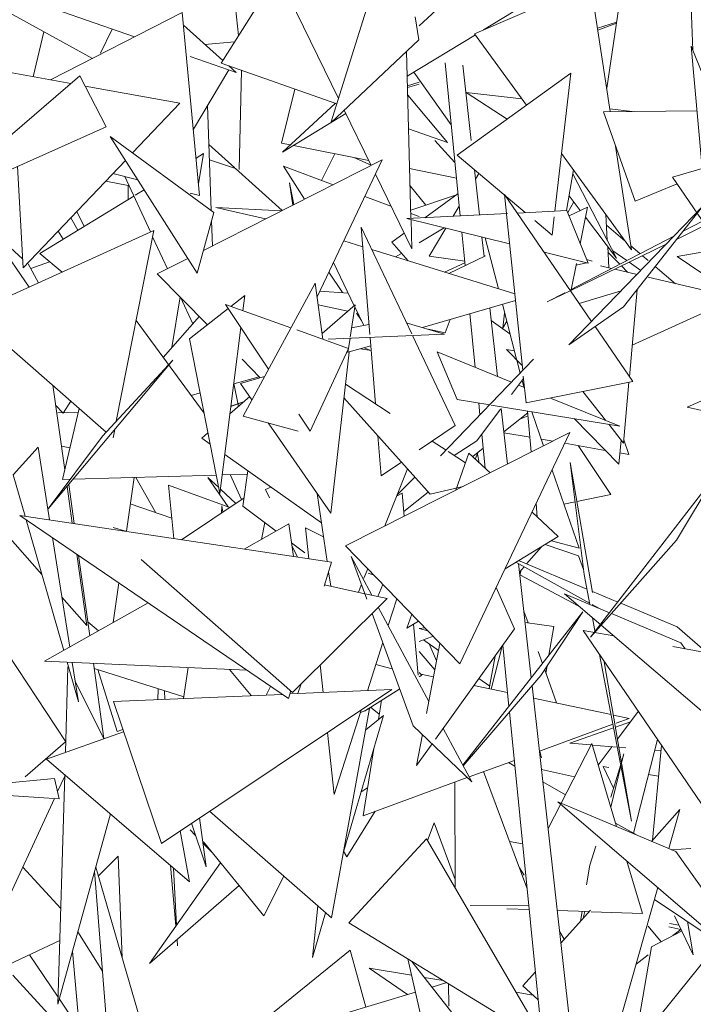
# Model space of a CAD drawing. Header units: metres. Extents: x -14.5 to 13.1, y -18.9 to 3.3.
# Tile 169 of 216: x 11.0825 to 11.1711, y 2.7774 to 2.9068. Entities that reach past the tile are written whole.
import ezdxf

# ---------------------------------------------------------------- set-up
doc = ezdxf.new("R2010")
doc.units = ezdxf.units.M
doc.layers.add('G-IMPT', color=7, linetype='Continuous', lineweight=5)
doc.layers.add('L-PLNT', color=7, linetype='Continuous', lineweight=5, true_color=0x005900)

# ---------------------------------------------------------------- blocks, each defined once
blk = doc.blocks.new('ÁRVORES ORNAMENTAIS - Pequeno e Médio Porte - Ipê-roxo-2940656-CORTE_CALÇADA')
at = {"layer": 'G-IMPT', "color": 253, "true_color": 0xaaaaaa}
for p, q in [((7.49025, 2.90279), (7.48944, 2.92672)), ((7.44268, 2.89325), (7.45145, 2.92147)), ((7.47895, 2.89782), (7.48223, 2.9197)), ((7.39565, 2.91196), (7.41685, 2.90453)), ((7.45984, 2.91112), (7.45429, 2.906)), ((7.47685, 2.91154), (7.46157, 2.90495)), ((7.47685, 2.91154), (7.47942, 2.89472)), ((7.43355, 2.90951), (7.42823, 2.90108)), ((7.43053, 2.90473), (7.42991, 2.91062)), ((7.43706, 2.90999), (7.44367, 2.89644)), ((7.46785, 2.90856), (7.46274, 2.90545)), ((7.41131, 2.9017), (7.4, 2.90794)), ((7.42314, 2.90774), (7.40582, 2.8989)), ((7.42541, 2.88369), (7.42314, 2.90774)), ((7.45423, 2.90417), (7.45375, 2.90716)), ((7.42329, 2.90607), (7.42845, 2.90144)), ((7.48025, 2.90646), (7.47775, 2.9057)), ((7.48023, 2.90633), (7.47779, 2.90543)), ((7.40354, 2.89931), (7.40495, 2.90521)), ((7.41236, 2.90238), (7.41391, 2.90556)), ((7.46167, 2.9048), (7.45271, 2.89936)), ((7.46157, 2.90495), (7.46839, 2.89556)), ((7.42609, 2.90356), (7.43001, 2.9039)), ((7.44268, 2.89325), (7.45423, 2.90417)), ((7.49604, 2.88854), (7.49004, 2.9033)), ((7.49279, 2.87271), (7.49004, 2.9033)), ((7.42418, 2.90197), (7.43022, 2.89985)), ((7.45262, 2.90265), (7.4532, 2.88067)), ((7.42823, 2.90108), (7.44346, 2.89575)), ((7.42925, 2.90073), (7.43022, 2.89985)), ((7.45968, 2.88101), (7.45769, 2.90111)), ((7.46112, 2.89093), (7.46001, 2.90081)), ((7.40968, 2.89944), (7.38972, 2.88229)), ((7.40075, 2.89982), (7.40848, 2.89841)), ((7.41314, 2.8927), (7.40968, 2.89944)), ((7.42459, 2.8924), (7.42925, 2.90019)), ((7.43062, 2.88709), (7.43094, 2.90013)), ((7.45849, 2.893), (7.45358, 2.89989)), ((7.4593, 2.88898), (7.47421, 2.89978)), ((7.47421, 2.89978), (7.47212, 2.88165)), ((7.41038, 2.89807), (7.42283, 2.89581)), ((7.45429, 2.89857), (7.45274, 2.89809)), ((7.45429, 2.89831), (7.45275, 2.89789)), ((7.43793, 2.89769), (7.43616, 2.89058)), ((7.45278, 2.8969), (7.45803, 2.89065)), ((7.46777, 2.8964), (7.46047, 2.89724)), ((7.46047, 2.89724), (7.46586, 2.89373)), ((7.42283, 2.89581), (7.41661, 2.88929)), ((7.42644, 2.8955), (7.42694, 2.88173)), ((7.44327, 2.89582), (7.4363, 2.88939)), ((7.44464, 2.89446), (7.4363, 2.88939)), ((7.44443, 2.8949), (7.44797, 2.88764)), ((7.47852, 2.89471), (7.4908, 2.89482)), ((7.47852, 2.89471), (7.48268, 2.88293)), ((7.48231, 2.89474), (7.47937, 2.89508)), ((7.41314, 2.8927), (7.38972, 2.88229)), ((7.4273, 2.88147), (7.41364, 2.89146)), ((7.41364, 2.89146), (7.4251, 2.87348)), ((7.45289, 2.89245), (7.45803, 2.89065)), ((7.43005, 2.88733), (7.42663, 2.89041)), ((7.43616, 2.89058), (7.43733, 2.89034)), ((7.43774, 2.89026), (7.44765, 2.88829)), ((7.45636, 2.89093), (7.45898, 2.88805)), ((7.48012, 2.89019), (7.4822, 2.87654)), ((7.42494, 2.88861), (7.42591, 2.88921)), ((7.42526, 2.88521), (7.42591, 2.88921)), ((7.44145, 2.88568), (7.44318, 2.88918)), ((7.4593, 2.88898), (7.46824, 2.88145)), ((7.473, 2.88921), (7.4822, 2.87654)), ((7.40145, 2.88751), (7.4022, 2.8742)), ((7.41566, 2.88829), (7.4022, 2.8742)), ((7.42592, 2.87647), (7.44943, 2.88839)), ((7.43015, 2.88724), (7.4267, 2.88836)), ((7.43643, 2.88753), (7.43921, 2.88321)), ((7.43643, 2.88753), (7.44298, 2.88511)), ((7.44087, 2.87037), (7.44943, 2.88839)), ((7.44796, 2.88766), (7.44569, 2.88868)), ((7.41729, 2.88574), (7.41401, 2.88657)), ((7.43629, 2.88172), (7.43015, 2.88724)), ((7.44853, 2.88649), (7.45331, 2.87669)), ((7.45303, 2.88722), (7.45919, 2.88599)), ((7.46222, 2.88114), (7.46155, 2.88708)), ((7.46169, 2.88583), (7.46214, 2.88658)), ((7.47457, 2.88705), (7.47366, 2.88173)), ((7.47448, 2.88656), (7.48023, 2.87545)), ((7.49148, 2.88724), (7.48759, 2.88612)), ((7.41603, 2.88501), (7.41308, 2.88559)), ((7.41559, 2.88617), (7.41894, 2.8789)), ((7.416, 2.88316), (7.41603, 2.88501)), ((7.43722, 2.88536), (7.4378, 2.88249)), ((7.43722, 2.88536), (7.43767, 2.88243)), ((7.45514, 2.88241), (7.45309, 2.88496)), ((7.48268, 2.88293), (7.4882, 2.88522)), ((7.48759, 2.88612), (7.49196, 2.87969)), ((7.40439, 2.87607), (7.41676, 2.88362)), ((7.41692, 2.88372), (7.41811, 2.88445)), ((7.42541, 2.88369), (7.42418, 2.884)), ((7.45318, 2.88175), (7.45906, 2.88373)), ((7.45504, 2.88077), (7.45939, 2.88397)), ((7.46549, 2.88381), (7.46575, 2.88132)), ((7.46549, 2.88381), (7.47695, 2.86713)), ((7.47547, 2.88171), (7.47399, 2.88366)), ((7.44714, 2.88357), (7.45057, 2.8823)), ((7.47381, 2.88144), (7.4746, 2.88285)), ((7.40927, 2.8816), (7.41022, 2.87963)), ((7.4273, 2.88147), (7.4251, 2.87348)), ((7.43409, 2.88061), (7.42753, 2.88212)), ((7.43617, 2.88166), (7.42753, 2.88212)), ((7.45268, 2.88065), (7.46592, 2.88133)), ((7.45319, 2.88134), (7.45429, 2.88093)), ((7.45875, 2.88096), (7.45956, 2.88229)), ((7.46576, 2.88125), (7.4679, 2.86067)), ((7.46715, 2.88139), (7.47369, 2.88173)), ((7.47369, 2.88173), (7.47649, 2.87481)), ((7.47397, 2.86406), (7.49156, 2.88223)), ((7.4764, 2.88215), (7.47399, 2.881)), ((7.4764, 2.88215), (7.47546, 2.87736)), ((7.47902, 2.87779), (7.47882, 2.88119)), ((7.48113, 2.86906), (7.49156, 2.88223)), ((7.40848, 2.88077), (7.4094, 2.87913)), ((7.42699, 2.88035), (7.42711, 2.87707)), ((7.45268, 2.88065), (7.46616, 2.87734)), ((7.45321, 2.88052), (7.45331, 2.87669)), ((7.46948, 2.88041), (7.47176, 2.87849)), ((7.47203, 2.88087), (7.47176, 2.87849)), ((7.48023, 2.87545), (7.47614, 2.88083)), ((7.47891, 2.87977), (7.48136, 2.8777)), ((7.49191, 2.87977), (7.48819, 2.87797)), ((7.49153, 2.88032), (7.48901, 2.87901)), ((7.39533, 2.86816), (7.4194, 2.87911)), ((7.39771, 2.87932), (7.40302, 2.87166)), ((7.39771, 2.87932), (7.40214, 2.87537)), ((7.40749, 2.87797), (7.4068, 2.87901)), ((7.41446, 2.85402), (7.4194, 2.87911)), ((7.4533, 2.86549), (7.44665, 2.87952)), ((7.44779, 2.86542), (7.44665, 2.87952)), ((7.45067, 2.87754), (7.45231, 2.87875)), ((7.45429, 2.87748), (7.45757, 2.87945)), ((7.45559, 2.87572), (7.4578, 2.87939)), ((7.46033, 2.87447), (7.4599, 2.87888)), ((7.41923, 2.87826), (7.42117, 2.87406)), ((7.44437, 2.87773), (7.44686, 2.87696)), ((7.45067, 2.87754), (7.45283, 2.87511)), ((7.46283, 2.87566), (7.46254, 2.87823)), ((7.46296, 2.87813), (7.4647, 2.87143)), ((7.48787, 2.87841), (7.47411, 2.87126)), ((7.48678, 2.87729), (7.47416, 2.87118)), ((7.40732, 2.87362), (7.40439, 2.87607)), ((7.44804, 2.87659), (7.46685, 2.87076)), ((7.45118, 2.87562), (7.45196, 2.87608)), ((7.4707, 2.87623), (7.47649, 2.87481)), ((7.47923, 2.87418), (7.47907, 2.87698)), ((7.47911, 2.87625), (7.48065, 2.87466)), ((7.47973, 2.87643), (7.48157, 2.87514)), ((7.48212, 2.87706), (7.48332, 2.87605)), ((7.49245, 2.87642), (7.48819, 2.87566)), ((7.40422, 2.8722), (7.40289, 2.8747)), ((7.40322, 2.87408), (7.40569, 2.87498)), ((7.41985, 2.87339), (7.42386, 2.87543)), ((7.44301, 2.87487), (7.44574, 2.8692)), ((7.45559, 2.87572), (7.46028, 2.87504)), ((7.4603, 2.87484), (7.45763, 2.87362)), ((7.46301, 2.87575), (7.45819, 2.87344)), ((7.47495, 2.87475), (7.47423, 2.87108)), ((7.47627, 2.87486), (7.47491, 2.87455)), ((7.47703, 2.87504), (7.47631, 2.87526)), ((7.48189, 2.87492), (7.48344, 2.87383)), ((7.48365, 2.87577), (7.4844, 2.87514)), ((7.48819, 2.87566), (7.50662, 2.86329)), ((7.42647, 2.86671), (7.41985, 2.87339)), ((7.44422, 2.87092), (7.44241, 2.87362)), ((7.47813, 2.87444), (7.47957, 2.8741)), ((7.47999, 2.874), (7.48293, 2.8733)), ((7.48088, 2.87443), (7.48168, 2.8736)), ((7.48533, 2.87436), (7.48801, 2.8721)), ((7.44063, 2.87218), (7.43113, 2.8547)), ((7.44063, 2.87218), (7.44162, 2.86481)), ((7.4844, 2.87295), (7.49596, 2.87022)), ((7.44494, 2.87087), (7.44122, 2.87112)), ((7.47415, 2.87117), (7.47111, 2.8697)), ((7.47343, 2.8709), (7.47111, 2.8697)), ((7.48086, 2.87117), (7.47532, 2.86949)), ((7.48293, 2.87133), (7.48193, 2.85986)), ((7.42177, 2.86369), (7.42285, 2.87036)), ((7.42289, 2.87032), (7.42451, 2.86681)), ((7.42953, 2.86911), (7.43136, 2.87055)), ((7.43136, 2.87055), (7.43111, 2.86855)), ((7.45473, 2.86634), (7.46694, 2.86991)), ((7.46522, 2.8694), (7.4671, 2.86216)), ((7.48229, 2.86403), (7.49596, 2.87022)), ((7.39533, 2.86816), (7.41314, 2.85259)), ((7.42409, 2.86483), (7.42917, 2.86882)), ((7.42881, 2.86936), (7.43449, 2.86088)), ((7.42881, 2.86936), (7.43743, 2.8663)), ((7.4449, 2.86847), (7.44101, 2.86934)), ((7.44152, 2.86553), (7.44586, 2.8693)), ((7.44521, 2.86505), (7.44586, 2.8693)), ((7.44582, 2.86905), (7.447, 2.8666)), ((7.44668, 2.86726), (7.44604, 2.86822)), ((7.46166, 2.86109), (7.46096, 2.86816)), ((7.46459, 2.8599), (7.46358, 2.86893)), ((7.46552, 2.86824), (7.46527, 2.86627)), ((7.47397, 2.86406), (7.48113, 2.86906)), ((7.426, 2.85508), (7.41706, 2.86724)), ((7.42538, 2.86781), (7.42063, 2.86239)), ((7.45259, 2.86697), (7.45763, 2.86547)), ((7.45769, 2.86562), (7.45837, 2.8674)), ((7.46377, 2.86724), (7.46622, 2.86552)), ((7.46524, 2.86621), (7.46579, 2.86719)), ((7.43083, 2.86634), (7.42808, 2.8445)), ((7.4382, 2.86602), (7.44501, 2.8636)), ((7.4454, 2.8663), (7.44768, 2.86673)), ((7.45769, 2.86562), (7.45545, 2.86612)), ((7.47741, 2.86646), (7.48236, 2.85924)), ((7.42409, 2.86483), (7.42808, 2.8445)), ((7.4423, 2.8648), (7.45763, 2.86547)), ((7.44491, 2.86307), (7.44519, 2.86492)), ((7.44852, 2.85631), (7.44782, 2.86504)), ((7.459, 2.85344), (7.45339, 2.86528)), ((7.43995, 2.85271), (7.44501, 2.8636)), ((7.44508, 2.86311), (7.44267, 2.84193)), ((7.44791, 2.86391), (7.44492, 2.86309)), ((7.44796, 2.86332), (7.44657, 2.86354)), ((7.44707, 2.86368), (7.44793, 2.86332)), ((7.45928, 2.85686), (7.45663, 2.86313)), ((7.45663, 2.86313), (7.46644, 2.85915)), ((7.46575, 2.86345), (7.46783, 2.86133)), ((7.46575, 2.86345), (7.46681, 2.86327)), ((7.40552, 2.84251), (7.42189, 2.86205)), ((7.41266, 2.85207), (7.42189, 2.86205)), ((7.43339, 2.85973), (7.43099, 2.86216)), ((7.4571, 2.84945), (7.46933, 2.86216)), ((7.46712, 2.86205), (7.46757, 2.86033)), ((7.43325, 2.85987), (7.4299, 2.85895)), ((7.43395, 2.85989), (7.43081, 2.85898)), ((7.46643, 2.85754), (7.468, 2.85965)), ((7.46781, 2.8594), (7.46804, 2.8585)), ((7.46797, 2.85995), (7.46834, 2.85642)), ((7.46834, 2.85642), (7.48236, 2.85924)), ((7.48187, 2.85914), (7.48117, 2.85113)), ((7.48953, 2.85589), (7.49853, 2.85978)), ((7.40611, 2.85874), (7.40768, 2.84762)), ((7.42548, 2.85774), (7.42429, 2.85741)), ((7.43051, 2.85597), (7.42992, 2.85896)), ((7.43081, 2.85898), (7.43229, 2.85684)), ((7.45047, 2.85503), (7.4446, 2.85888)), ((7.46735, 2.85878), (7.46812, 2.85847)), ((7.47582, 2.85792), (7.4788, 2.85414)), ((7.40747, 2.85507), (7.40847, 2.85667)), ((7.4294, 2.855), (7.432, 2.85726)), ((7.42952, 2.85596), (7.4312, 2.85656)), ((7.42953, 2.85601), (7.4312, 2.85657)), ((7.45573, 2.84443), (7.44439, 2.85709)), ((7.45928, 2.85686), (7.46356, 2.85617)), ((7.47157, 2.85707), (7.48067, 2.85338)), ((7.40648, 2.85611), (7.40747, 2.85507)), ((7.40947, 2.85517), (7.40678, 2.85512)), ((7.40738, 2.84636), (7.40959, 2.8557)), ((7.46188, 2.85144), (7.46497, 2.85559)), ((7.46228, 2.85484), (7.46213, 2.8564)), ((7.46375, 2.85614), (7.48067, 2.85338)), ((7.46588, 2.84839), (7.46506, 2.85571)), ((7.46856, 2.85514), (7.46541, 2.85263)), ((7.46854, 2.85536), (7.46903, 2.84998)), ((7.47065, 2.85079), (7.4691, 2.85527)), ((7.49754, 2.85406), (7.48953, 2.85589)), ((7.38704, 2.85385), (7.40467, 2.83386)), ((7.43113, 2.8547), (7.43836, 2.85271)), ((7.43844, 2.85497), (7.43995, 2.85271)), ((7.46752, 2.85431), (7.4686, 2.85474)), ((7.47467, 2.85436), (7.48052, 2.84839)), ((7.41403, 2.85182), (7.41425, 2.85293)), ((7.43441, 2.8538), (7.44267, 2.84193)), ((7.459, 2.85344), (7.45429, 2.85025)), ((7.47921, 2.85362), (7.48117, 2.85113)), ((7.41266, 2.85207), (7.40552, 2.84251)), ((7.4257, 2.85179), (7.42651, 2.85249)), ((7.4268, 2.85101), (7.4257, 2.85179)), ((7.44459, 2.83766), (7.47409, 2.85253)), ((7.44928, 2.84686), (7.44886, 2.8521)), ((7.45782, 2.8502), (7.45599, 2.8514)), ((7.4589, 2.8495), (7.46188, 2.85144)), ((7.45963, 2.82212), (7.47409, 2.85253)), ((7.46298, 2.84782), (7.46253, 2.85232)), ((7.46886, 2.85191), (7.46542, 2.85251)), ((7.47184, 2.85139), (7.47035, 2.85165)), ((7.48052, 2.84839), (7.48086, 2.85152)), ((7.48185, 2.84966), (7.48121, 2.85159)), ((7.40418, 2.85063), (7.40091, 2.84698)), ((7.40418, 2.85063), (7.40569, 2.84105)), ((7.40837, 2.85053), (7.40724, 2.85074)), ((7.46036, 2.84854), (7.45811, 2.85002)), ((7.46272, 2.85049), (7.46132, 2.84937)), ((7.47875, 2.85019), (7.47342, 2.85112)), ((7.47518, 2.85081), (7.47949, 2.84437)), ((7.44143, 2.84067), (7.42872, 2.84965)), ((7.46082, 2.84984), (7.45909, 2.84497)), ((7.4636, 2.84724), (7.46082, 2.84984)), ((7.46166, 2.84905), (7.46205, 2.84995)), ((7.46194, 2.8497), (7.46218, 2.84857)), ((7.48185, 2.84966), (7.48068, 2.84986)), ((7.43111, 2.84286), (7.43175, 2.84751)), ((7.45194, 2.84866), (7.44928, 2.84686)), ((7.45273, 2.84778), (7.44975, 2.84026)), ((7.4753, 2.83732), (7.47175, 2.8476)), ((7.47414, 2.84861), (7.47596, 2.83389)), ((7.47414, 2.84861), (7.47707, 2.8315)), ((7.40091, 2.84698), (7.40247, 2.84154)), ((7.40842, 2.84639), (7.40738, 2.84636)), ((7.4276, 2.84695), (7.40878, 2.8464)), ((7.41578, 2.83955), (7.4168, 2.84663)), ((7.41704, 2.84664), (7.41966, 2.84199)), ((7.42651, 2.84662), (7.42918, 2.84278)), ((7.42651, 2.84662), (7.42792, 2.84531)), ((7.43168, 2.84707), (7.42839, 2.84697)), ((7.42942, 2.847), (7.43091, 2.84371)), ((7.45373, 2.84665), (7.45134, 2.84429)), ((7.47683, 2.82563), (7.49319, 2.84687)), ((7.48813, 2.83839), (7.49319, 2.84687)), ((7.40799, 2.84545), (7.40867, 2.84061)), ((7.4082, 2.84571), (7.40891, 2.84057)), ((7.42131, 2.84561), (7.4294, 2.8427)), ((7.42131, 2.84561), (7.42203, 2.8386)), ((7.42815, 2.84509), (7.43017, 2.84321)), ((7.43407, 2.84505), (7.4348, 2.84536)), ((7.43407, 2.84505), (7.4346, 2.84393)), ((7.45573, 2.84443), (7.46005, 2.84545)), ((7.42305, 2.83845), (7.43126, 2.84395)), ((7.44085, 2.84454), (7.44218, 2.83557)), ((7.45204, 2.84456), (7.45131, 2.84419)), ((7.45231, 2.84155), (7.45204, 2.84456)), ((7.45547, 2.84471), (7.45225, 2.84215)), ((7.47502, 2.84346), (7.47949, 2.84437)), ((7.42176, 2.84126), (7.4163, 2.84315)), ((7.42834, 2.8429), (7.42827, 2.84194)), ((7.42846, 2.84207), (7.42834, 2.8429)), ((7.43546, 2.83958), (7.43111, 2.84286)), ((7.46965, 2.84319), (7.46981, 2.84143)), ((7.4733, 2.84311), (7.47478, 2.84341)), ((7.38822, 2.8416), (7.40781, 2.81187)), ((7.43711, 2.81756), (7.40177, 2.84164)), ((7.44277, 2.83548), (7.40177, 2.84164)), ((7.4026, 2.84108), (7.40754, 2.8239)), ((7.47257, 2.83886), (7.46912, 2.84208)), ((7.41585, 2.83953), (7.41404, 2.84005)), ((7.43714, 2.84052), (7.43126, 2.83721)), ((7.43354, 2.83849), (7.43398, 2.8407)), ((7.43714, 2.84052), (7.43775, 2.83624)), ((7.43934, 2.84), (7.4417, 2.83883)), ((7.43934, 2.84), (7.43978, 2.83593)), ((7.40606, 2.83872), (7.40834, 2.82434)), ((7.47257, 2.83886), (7.46558, 2.83463)), ((7.4753, 2.83732), (7.47167, 2.83832)), ((7.48813, 2.83839), (7.47683, 2.82563)), ((7.43923, 2.83673), (7.43749, 2.83805)), ((7.43754, 2.8377), (7.43827, 2.83616)), ((7.45963, 2.82212), (7.44459, 2.83766)), ((7.46839, 2.83526), (7.47036, 2.83753)), ((7.47525, 2.83634), (7.47084, 2.83782)), ((7.40925, 2.83655), (7.41057, 2.82718)), ((7.40949, 2.83638), (7.41096, 2.82582)), ((7.43763, 2.81838), (7.41771, 2.83585)), ((7.4474, 2.83062), (7.44533, 2.83623)), ((7.44533, 2.83623), (7.44806, 2.83115)), ((7.47525, 2.83634), (7.47587, 2.83455)), ((7.44178, 2.83233), (7.44277, 2.83548)), ((7.44752, 2.83463), (7.44702, 2.83339)), ((7.47669, 2.83011), (7.46701, 2.8355)), ((7.47633, 2.83195), (7.46734, 2.8357)), ((7.46902, 2.82028), (7.46734, 2.83531)), ((7.46747, 2.8342), (7.46808, 2.8349)), ((7.4677, 2.83446), (7.46752, 2.83374)), ((7.44238, 2.83423), (7.44266, 2.83233)), ((7.44758, 2.83405), (7.44835, 2.83378)), ((7.47521, 2.82977), (7.46754, 2.83384)), ((7.47596, 2.83389), (7.47672, 2.82992)), ((7.41405, 2.82755), (7.4148, 2.83276)), ((7.44713, 2.83135), (7.44183, 2.83251)), ((7.44669, 2.83254), (7.44629, 2.83154)), ((7.44885, 2.83098), (7.44951, 2.83258)), ((7.46681, 2.82671), (7.46441, 2.83217)), ((7.4073, 2.83089), (7.41057, 2.82718)), ((7.43763, 2.81838), (7.45007, 2.83071)), ((7.45007, 2.83071), (7.44718, 2.83134)), ((7.45133, 2.83069), (7.4502, 2.82715)), ((7.50133, 2.80746), (7.4734, 2.83132)), ((7.4793, 2.82884), (7.4734, 2.83132)), ((7.48039, 2.83025), (7.47707, 2.83164)), ((7.41865, 2.83014), (7.40502, 2.82248)), ((7.44891, 2.82956), (7.45555, 2.81718)), ((7.47791, 2.82943), (7.47705, 2.82991)), ((7.48822, 2.82698), (7.48078, 2.83009)), ((7.45351, 2.81398), (7.44809, 2.82874)), ((7.4533, 2.82865), (7.45265, 2.8268)), ((7.46004, 2.8088), (7.47581, 2.82895)), ((7.46861, 2.82752), (7.46806, 2.82907)), ((7.4703, 2.8206), (7.47581, 2.82895)), ((7.47706, 2.82819), (7.47744, 2.82623)), ((7.4887, 2.8249), (7.47957, 2.82873)), ((7.41213, 2.82647), (7.41071, 2.82766)), ((7.45419, 2.82774), (7.45265, 2.8268)), ((7.45414, 2.82063), (7.45355, 2.82735)), ((7.45429, 2.82679), (7.45503, 2.82687)), ((7.45429, 2.82677), (7.45542, 2.82647)), ((7.46681, 2.82671), (7.45643, 2.81224)), ((7.47201, 2.82703), (7.46821, 2.82758)), ((7.47201, 2.82703), (7.47135, 2.82325)), ((7.48822, 2.82698), (7.49861, 2.81789)), ((7.45429, 2.82507), (7.45612, 2.82575)), ((7.47987, 2.82579), (7.47583, 2.82651)), ((7.47583, 2.82651), (7.49751, 2.79476)), ((7.44949, 2.82492), (7.44748, 2.8186)), ((7.45683, 2.82388), (7.45484, 2.82527)), ((7.45701, 2.82482), (7.45524, 2.81559)), ((7.45559, 2.82474), (7.45657, 2.82252)), ((7.46518, 2.82444), (7.46377, 2.81881)), ((7.46609, 2.81653), (7.46529, 2.82459)), ((7.49217, 2.82359), (7.48765, 2.8244)), ((7.48927, 2.82411), (7.4887, 2.8249)), ((7.45634, 2.82132), (7.45429, 2.82377)), ((7.46426, 2.82315), (7.4635, 2.81887)), ((7.4705, 2.82216), (7.46994, 2.82375)), ((7.47799, 2.82334), (7.48222, 2.80147)), ((7.43162, 2.8213), (7.40502, 2.82248)), ((7.4081, 2.82175), (7.40777, 2.8105)), ((7.40798, 2.82235), (7.40948, 2.81715)), ((7.40866, 2.82232), (7.40948, 2.81715)), ((7.41147, 2.8222), (7.41284, 2.8123)), ((7.41156, 2.82152), (7.42333, 2.81779)), ((7.42389, 2.82165), (7.42329, 2.81756)), ((7.44128, 2.822), (7.44168, 2.81835)), ((7.45075, 2.82149), (7.44858, 2.82205)), ((7.4711, 2.82181), (7.47094, 2.82091)), ((7.47863, 2.82241), (7.48222, 2.80147)), ((7.41458, 2.81324), (7.41203, 2.82137)), ((7.43221, 2.81795), (7.42936, 2.8214)), ((7.45465, 2.82066), (7.45429, 2.82098)), ((7.45465, 2.82066), (7.45429, 2.82044)), ((7.4545, 2.82079), (7.45617, 2.82043)), ((7.4703, 2.8206), (7.46007, 2.80874)), ((7.46356, 2.8192), (7.46213, 2.82019)), ((7.47232, 2.81699), (7.47079, 2.82134)), ((7.40905, 2.81984), (7.41281, 2.81229)), ((7.43418, 2.81803), (7.43475, 2.81917)), ((7.43878, 2.81952), (7.43832, 2.81821)), ((7.46149, 2.8193), (7.46591, 2.81836)), ((7.47599, 2.758), (7.46914, 2.81926)), ((7.41407, 2.81716), (7.43629, 2.81812)), ((7.41995, 2.81886), (7.41991, 2.81741)), ((7.42039, 2.79853), (7.45068, 2.81874)), ((7.42079, 2.8186), (7.42085, 2.81745)), ((7.43711, 2.81756), (7.43743, 2.81856)), ((7.4373, 2.81817), (7.45068, 2.81874)), ((7.45173, 2.81883), (7.44709, 2.81593)), ((7.46932, 2.81763), (7.47951, 2.81546)), ((7.42039, 2.79853), (7.41407, 2.81716)), ((7.44787, 2.81642), (7.44904, 2.8155)), ((7.44893, 2.8148), (7.44934, 2.81734)), ((7.44276, 2.78873), (7.44776, 2.81625)), ((7.44667, 2.81606), (7.44312, 2.80495)), ((7.44959, 2.81534), (7.44436, 2.79753)), ((7.44654, 2.81567), (7.44776, 2.81625)), ((7.44725, 2.81345), (7.44959, 2.81534)), ((7.47186, 2.75845), (7.46616, 2.8158)), ((7.47983, 2.81539), (7.48188, 2.81496)), ((7.48038, 2.81221), (7.4831, 2.81587)), ((7.45351, 2.81398), (7.46121, 2.80661)), ((7.4701, 2.81065), (7.47976, 2.81418)), ((7.4741, 2.81169), (7.47985, 2.81372)), ((7.4801, 2.81381), (7.48209, 2.81451)), ((7.4802, 2.81434), (7.48188, 2.81496)), ((7.40527, 2.80962), (7.41541, 2.81321)), ((7.41458, 2.81324), (7.41531, 2.81351)), ((7.44224, 2.81311), (7.44312, 2.80495)), ((7.45471, 2.81283), (7.45394, 2.80877)), ((7.45744, 2.81365), (7.46121, 2.80661)), ((7.40248, 2.80729), (7.4078, 2.81187)), ((7.45598, 2.81162), (7.45394, 2.80877)), ((7.47698, 2.81166), (7.47124, 2.80048)), ((7.47688, 2.81147), (7.4741, 2.81169)), ((7.47698, 2.81166), (7.48024, 2.80073)), ((7.48034, 2.81119), (7.47704, 2.81146)), ((7.47784, 2.80879), (7.47966, 2.81125)), ((7.48148, 2.8111), (7.48055, 2.81118)), ((7.48247, 2.79987), (7.48562, 2.81218)), ((7.48498, 2.79894), (7.48615, 2.8114)), ((7.4469, 2.80217), (7.44832, 2.81101)), ((7.47017, 2.81067), (7.47036, 2.80977)), ((7.48121, 2.8103), (7.48089, 2.80924)), ((7.48121, 2.8103), (7.48091, 2.8091)), ((7.48609, 2.81074), (7.48526, 2.8108)), ((7.4241, 2.79349), (7.40527, 2.80962)), ((7.46086, 2.80727), (7.4668, 2.80944)), ((7.46687, 2.80868), (7.46602, 2.80916)), ((7.47922, 2.80849), (7.47848, 2.80862)), ((7.47848, 2.80862), (7.47983, 2.80578)), ((7.48078, 2.8089), (7.47947, 2.80462)), ((7.48082, 2.80872), (7.47947, 2.80331)), ((7.40767, 2.80736), (7.40674, 2.80534)), ((7.40768, 2.80756), (7.40679, 2.77738)), ((7.46846, 2.7927), (7.46274, 2.80796)), ((7.47473, 2.80727), (7.47037, 2.80825)), ((7.48577, 2.80736), (7.48444, 2.80759)), ((7.39, 2.80553), (7.40633, 2.80706)), ((7.40696, 2.80439), (7.40633, 2.80706)), ((7.4469, 2.80217), (7.46061, 2.80718)), ((7.45902, 2.79266), (7.45899, 2.80659)), ((7.47352, 2.80492), (7.47056, 2.8066)), ((7.40696, 2.80439), (7.39, 2.80553)), ((7.44749, 2.80585), (7.44664, 2.8053)), ((7.40632, 2.80443), (7.39649, 2.78315)), ((7.50025, 2.78021), (7.47251, 2.80398)), ((7.48803, 2.79745), (7.47251, 2.80398)), ((7.41369, 2.80241), (7.40679, 2.77738)), ((7.42672, 2.80276), (7.44276, 2.78873)), ((7.44479, 2.79674), (7.44848, 2.80275)), ((7.48485, 2.79879), (7.48858, 2.80297)), ((7.48712, 2.79784), (7.48858, 2.80297)), ((7.42628, 2.79543), (7.42434, 2.80117)), ((7.42628, 2.79543), (7.4254, 2.80187)), ((7.45626, 2.80121), (7.45537, 2.79891)), ((7.45626, 2.80121), (7.45902, 2.79379)), ((7.48296, 2.79959), (7.4801, 2.8012)), ((7.4241, 2.79349), (7.42285, 2.80018)), ((7.42418, 2.80029), (7.42488, 2.79957)), ((7.42585, 2.79857), (7.42714, 2.79724)), ((7.43385, 2.789), (7.42594, 2.79872)), ((7.44505, 2.78807), (7.45524, 2.79913)), ((7.45524, 2.79913), (7.4704, 2.77319)), ((7.46788, 2.79848), (7.46618, 2.79879)), ((7.44479, 2.79674), (7.44435, 2.79749)), ((7.4775, 2.79818), (7.47673, 2.79565)), ((7.48999, 2.79784), (7.48745, 2.7977)), ((7.50025, 2.78021), (7.48803, 2.79745)), ((7.41209, 2.79421), (7.4147, 2.79685)), ((7.41521, 2.78349), (7.4147, 2.79685)), ((7.42817, 2.79598), (7.41881, 2.78274)), ((7.42159, 2.79564), (7.42229, 2.78767)), ((7.47673, 2.79565), (7.4763, 2.79306)), ((7.4816, 2.79619), (7.48365, 2.78933)), ((7.40215, 2.79541), (7.40716, 2.78998)), ((7.41341, 2.77216), (7.41161, 2.79487)), ((7.41762, 2.77521), (7.41175, 2.79539)), ((7.42199, 2.79529), (7.42238, 2.7878)), ((7.46809, 2.79434), (7.46748, 2.79532)), ((7.43385, 2.789), (7.43651, 2.7942)), ((7.4306, 2.793), (7.41881, 2.78274)), ((7.47913, 2.76966), (7.48567, 2.79271)), ((7.49576, 2.78406), (7.48523, 2.79117)), ((7.44096, 2.7903), (7.44024, 2.78353)), ((7.44197, 2.78941), (7.44024, 2.78353)), ((7.4687, 2.7903), (7.461, 2.79035)), ((7.46875, 2.78982), (7.46582, 2.78991)), ((7.47662, 2.78956), (7.47245, 2.7897)), ((7.47293, 2.78541), (7.47681, 2.78977)), ((7.47572, 2.78959), (7.47551, 2.78831)), ((7.47606, 2.78958), (7.47584, 2.78868)), ((7.48365, 2.78933), (7.47689, 2.78955)), ((7.44505, 2.78807), (7.47046, 2.77257)), ((7.48843, 2.78777), (7.48718, 2.788)), ((7.48784, 2.78899), (7.49029, 2.78386)), ((7.48957, 2.78824), (7.49029, 2.78386)), ((7.40941, 2.7869), (7.41265, 2.78172)), ((7.47337, 2.78592), (7.47276, 2.78689)), ((7.48612, 2.7856), (7.4844, 2.78765)), ((7.48879, 2.78701), (7.48483, 2.78491)), ((7.48868, 2.78721), (7.48712, 2.78756)), ((7.48764, 2.78641), (7.48869, 2.78722)), ((7.40704, 2.78576), (7.39513, 2.7802)), ((7.42245, 2.78591), (7.42252, 2.78506)), ((7.42248, 2.78593), (7.42252, 2.78506)), ((7.49366, 2.78548), (7.48256, 2.77173)), ((7.41, 2.7697), (7.40872, 2.78438)), ((7.44519, 2.7845), (7.43048, 2.77257)), ((7.44726, 2.77702), (7.44519, 2.7845)), ((7.48483, 2.78491), (7.48256, 2.77173)), ((7.40305, 2.7839), (7.40682, 2.7783)), ((7.4528, 2.78334), (7.45671, 2.7661)), ((7.45333, 2.78302), (7.4649, 2.76827)), ((7.48282, 2.78266), (7.4844, 2.78389)), ((7.44773, 2.78211), (7.45277, 2.77868)), ((7.44773, 2.78211), (7.45329, 2.7812)), ((7.46791, 2.77979), (7.46956, 2.78163)), ((7.40087, 2.7812), (7.40594, 2.77564)), ((7.45497, 2.78092), (7.45743, 2.78052)), ((7.45792, 2.78022), (7.45598, 2.77964)), ((7.45817, 2.77713), (7.45813, 2.78009)), ((7.45379, 2.77898), (7.43168, 2.77234)), ((7.46703, 2.77895), (7.46924, 2.77859)), ((7.46791, 2.77979), (7.46992, 2.77797)), ((7.40697, 2.77806), (7.40962, 2.77412))]:
    blk.add_line(p, q, dxfattribs=at)

msp = doc.modelspace()

# ---------------------------------------------------------------- block references
at = {"layer": 'L-PLNT', "color": 253, "true_color": 0xaaaaaa}
msp.add_blockref('ÁRVORES ORNAMENTAIS - Pequeno e Médio Porte - Ipê-roxo-2940656-CORTE_CALÇADA', (3.68079, 0), dxfattribs=at)

doc.saveas('drawing.dxf')
